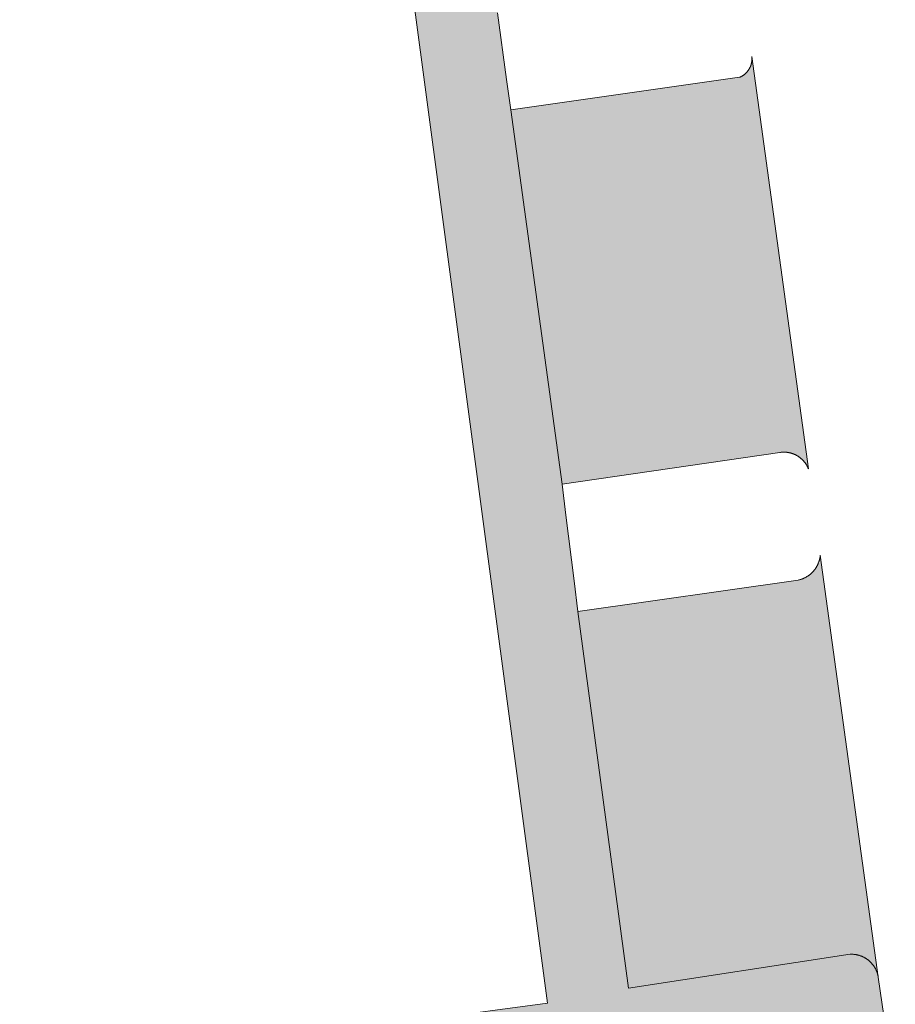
# Model space of a CAD drawing. Extents: x 97094 to 109644, y 463509 to 471969.
# Tile 153 of 256: x 102868 to 102886, y 468885 to 468905. Entities that reach past the tile are written whole.
import ezdxf

# ---------------------------------------------------------------- set-up
doc = ezdxf.new("R2010")
doc.units = 0
doc.layers.add('109 Onkruidbestrijding elementen', color=6, linetype='Continuous', lineweight=20, true_color=0xff00ff)

msp = doc.modelspace()

# ---------------------------------------------------------------- hatches: boundary and pattern name
at = {"layer": '109 Onkruidbestrijding elementen', "true_color": 0xff00ff}
for points in [[(102879.198, 468893.512), (102879.035, 468894.814), (102878.958, 468895.426), (102877.943, 468902.821), (102877.861, 468903.422), (102877.681, 468904.735), (102877.599, 468905.33), (102876.596, 468912.766), (102876.516, 468913.346), (102876.34, 468914.618), (102876.256, 468915.223), (102875.228, 468922.675), (102875.154, 468923.254), (102874.987, 468924.565), (102874.913, 468925.141), (102873.54, 468935.059), (102877.819, 468935.633), (102877.827, 468935.634), (102877.836, 468935.635), (102877.844, 468935.636), (102877.852, 468935.638), (102877.861, 468935.639), (102877.869, 468935.641), (102877.877, 468935.643), (102877.885, 468935.645), (102877.893, 468935.647), (102877.901, 468935.649), (102877.909, 468935.652), (102877.917, 468935.654), (102877.925, 468935.657), (102877.933, 468935.66), (102877.941, 468935.662), (102877.949, 468935.665), (102877.957, 468935.669), (102877.965, 468935.672), (102877.972, 468935.675), (102877.98, 468935.679), (102877.987, 468935.683), (102877.995, 468935.686), (102878.002, 468935.69), (102878.01, 468935.694), (102878.017, 468935.698), (102878.024, 468935.703), (102878.031, 468935.707), (102878.038, 468935.712), (102878.045, 468935.716), (102878.052, 468935.721), (102878.059, 468935.726), (102878.066, 468935.731), (102878.073, 468935.736), (102878.079, 468935.741), (102878.086, 468935.747), (102878.092, 468935.752), (102878.098, 468935.758), (102878.105, 468935.763), (102878.111, 468935.769), (102878.117, 468935.775), (102878.123, 468935.781), (102878.129, 468935.787), (102878.134, 468935.793), (102878.14, 468935.799), (102878.146, 468935.805), (102878.151, 468935.812), (102878.156, 468935.818), (102878.161, 468935.825), (102878.167, 468935.832), (102878.172, 468935.838), (102878.176, 468935.845), (102878.181, 468935.852), (102878.186, 468935.859), (102878.19, 468935.866), (102878.195, 468935.873), (102878.199, 468935.881), (102878.203, 468935.888), (102878.207, 468935.895), (102878.211, 468935.903), (102878.215, 468935.91), (102878.219, 468935.918), (102878.222, 468935.925), (102878.226, 468935.933), (102878.229, 468935.941), (102878.232, 468935.949), (102878.235, 468935.956), (102878.238, 468935.964), (102878.241, 468935.972), (102878.243, 468935.98), (102878.246, 468935.988), (102878.248, 468935.996), (102878.25, 468936.004), (102878.252, 468936.013), (102878.254, 468936.021), (102878.256, 468936.029), (102878.258, 468936.037), (102878.259, 468936.045), (102878.261, 468936.054), (102878.262, 468936.062), (102878.263, 468936.07), (102878.264, 468936.079), (102878.265, 468936.087), (102878.266, 468936.095), (102878.266, 468936.104), (102878.267, 468936.112), (102878.267, 468936.121), (102878.267, 468936.129), (102878.267, 468936.137), (102878.267, 468936.146), (102878.267, 468936.154), (102878.267, 468936.163), (102878.266, 468936.171), (102878.24, 468936.372), (102878.213, 468936.556), (102878.183, 468936.74), (102878.151, 468936.923), (102878.115, 468937.105), (102878.076, 468937.287), (102878.034, 468937.468), (102877.989, 468937.649), (102877.94, 468937.828), (102877.889, 468938.007), (102877.835, 468938.185), (102877.778, 468938.362), (102877.718, 468938.538), (102877.655, 468938.713), (102877.589, 468938.887), (102877.521, 468939.06), (102877.449, 468939.232), (102877.374, 468939.402), (102877.297, 468939.571), (102877.217, 468939.739), (102877.134, 468939.905), (102877.048, 468940.071), (102876.959, 468940.234), (102876.868, 468940.396), (102876.774, 468940.557), (102876.677, 468940.716), (102876.578, 468940.873), (102876.476, 468941.028), (102876.372, 468941.182), (102876.264, 468941.334), (102876.155, 468941.485), (102876.043, 468941.633), (102875.928, 468941.779), (102875.811, 468941.924), (102875.692, 468942.067), (102875.57, 468942.207), (102875.446, 468942.346), (102875.319, 468942.482), (102875.19, 468942.616), (102875.059, 468942.748), (102874.926, 468942.878), (102874.791, 468943.006), (102874.653, 468943.131), (102874.514, 468943.254), (102874.372, 468943.375), (102874.229, 468943.493), (102874.083, 468943.609), (102873.936, 468943.722), (102873.786, 468943.833), (102873.635, 468943.941), (102873.482, 468944.047), (102873.328, 468944.15), (102873.171, 468944.251), (102873.013, 468944.349), (102872.853, 468944.444), (102872.692, 468944.537), (102872.529, 468944.627), (102872.365, 468944.714), (102872.199, 468944.798), (102872.032, 468944.88), (102871.388, 468945.221), (102871.348, 468945.241), (102871.307, 468945.261), (102871.267, 468945.28), (102871.225, 468945.298), (102871.184, 468945.315), (102871.142, 468945.331), (102871.108, 468945.343), (102871.075, 468945.355), (102871.041, 468945.366), (102871.006, 468945.377), (102870.972, 468945.387), (102870.938, 468945.396), (102870.903, 468945.405), (102870.868, 468945.413), (102870.833, 468945.421), (102870.798, 468945.428), (102870.763, 468945.434), (102870.728, 468945.44), (102870.692, 468945.446), (102870.657, 468945.45), (102870.621, 468945.455), (102870.586, 468945.458), (102870.55, 468945.461), (102870.514, 468945.464), (102870.479, 468945.465), (102870.443, 468945.467), (102870.407, 468945.467), (102870.371, 468945.467), (102870.335, 468945.467), (102870.3, 468945.465), (102870.264, 468945.464), (102870.228, 468945.461), (102870.193, 468945.458), (102870.157, 468945.455), (102870.121, 468945.451), (102870.086, 468945.446), (102870.051, 468945.44), (102870.015, 468945.435), (102869.98, 468945.428), (102869.945, 468945.421), (102869.91, 468945.413), (102869.875, 468945.405), (102869.841, 468945.396), (102869.806, 468945.387), (102869.772, 468945.377), (102869.738, 468945.366), (102869.704, 468945.355), (102869.67, 468945.343), (102869.636, 468945.331), (102869.603, 468945.318), (102869.57, 468945.305), (102869.537, 468945.291), (102869.504, 468945.277), (102869.471, 468945.262), (102869.439, 468945.246), (102869.407, 468945.23), (102869.376, 468945.213), (102869.344, 468945.196), (102869.313, 468945.179), (102869.282, 468945.16), (102869.252, 468945.142), (102869.221, 468945.122), (102869.192, 468945.103), (102869.162, 468945.083), (102869.133, 468945.062), (102869.104, 468945.041), (102869.075, 468945.019), (102869.047, 468944.997), (102869.02, 468944.975), (102868.992, 468944.952), (102868.965, 468944.928), (102868.939, 468944.904), (102868.912, 468944.88), (102868.887, 468944.855), (102868.861, 468944.83), (102868.836, 468944.804), (102868.812, 468944.778), (102868.788, 468944.752), (102868.764, 468944.725), (102868.741, 468944.697), (102868.718, 468944.67), (102868.696, 468944.642), (102868.674, 468944.613), (102868.653, 468944.585), (102868.632, 468944.556), (102868.611, 468944.526), (102868.592, 468944.497), (102868.572, 468944.466), (102868.553, 468944.436), (102868.535, 468944.405), (102868.517, 468944.374), (102868.5, 468944.343), (102868.483, 468944.311), (102868.467, 468944.28), (102868.451, 468944.247), (102868.436, 468944.215), (102868.421, 468944.182), (102868.407, 468944.15), (102868.393, 468944.116), (102868.38, 468944.083), (102868.368, 468944.05), (102868.356, 468944.016), (102868.345, 468943.982), (102868.334, 468943.948), (102868.324, 468943.913), (102868.314, 468943.879), (102868.305, 468943.844), (102868.297, 468943.81), (102868.289, 468943.775), (102868.281, 468943.74), (102868.275, 468943.705), (102868.269, 468943.669), (102868.263, 468943.634), (102868.258, 468943.597), (102868.253, 468943.56), (102868.249, 468943.523), (102868.246, 468943.486), (102868.244, 468943.448), (102868.242, 468943.411), (102868.24, 468943.374), (102868.24, 468943.337), (102868.24, 468943.299), (102868.24, 468943.262), (102868.242, 468943.225), (102868.244, 468943.187), (102868.246, 468943.15), (102868.249, 468943.113), (102868.253, 468943.076), (102868.258, 468943.039), (102868.263, 468943.002), (102868.269, 468942.965), (102868.275, 468942.928), (102869.748, 468932.468), (102872.304, 468932.81), (102878.672, 468885.171), (102876.308, 468884.855), (102876.719, 468881.915), (102881.609, 468882.62), (102882.156, 468878.484), (102882.159, 468878.477), (102882.162, 468878.471), (102882.165, 468878.464), (102882.168, 468878.457), (102882.172, 468878.451), (102882.175, 468878.444), (102882.179, 468878.438), (102882.182, 468878.432), (102882.186, 468878.425), (102882.19, 468878.419), (102882.194, 468878.413), (102882.198, 468878.407), (102882.202, 468878.401), (102882.206, 468878.395), (102882.211, 468878.389), (102882.215, 468878.383), (102882.22, 468878.377), (102882.224, 468878.372), (102882.229, 468878.366), (102882.234, 468878.361), (102882.239, 468878.355), (102882.244, 468878.35), (102882.249, 468878.345), (102882.254, 468878.34), (102882.26, 468878.335), (102882.265, 468878.33), (102882.27, 468878.325), (102882.276, 468878.32), (102882.282, 468878.315), (102882.287, 468878.31), (102882.293, 468878.306), (102882.299, 468878.301), (102882.305, 468878.297), (102882.311, 468878.293), (102882.317, 468878.289), (102882.323, 468878.285), (102882.329, 468878.281), (102882.335, 468878.277), (102882.342, 468878.273), (102882.348, 468878.27), (102882.354, 468878.266), (102882.361, 468878.263), (102882.367, 468878.259), (102882.374, 468878.256), (102882.381, 468878.253), (102882.387, 468878.25), (102882.394, 468878.247), (102882.401, 468878.244), (102882.408, 468878.242), (102882.415, 468878.239), (102882.422, 468878.237), (102882.429, 468878.235), (102882.436, 468878.232), (102882.443, 468878.23), (102882.45, 468878.228), (102882.457, 468878.227), (102882.464, 468878.225), (102882.471, 468878.223), (102882.478, 468878.222), (102882.485, 468878.22), (102882.493, 468878.219), (102882.5, 468878.218), (102882.507, 468878.217), (102882.514, 468878.216), (102882.522, 468878.215), (102882.529, 468878.215), (102882.536, 468878.214), (102882.544, 468878.214), (102882.551, 468878.214), (102882.558, 468878.213), (102882.566, 468878.213), (102882.573, 468878.213), (102882.58, 468878.214), (102882.588, 468878.214), (102882.595, 468878.214), (102882.602, 468878.215), (102882.609, 468878.216), (102882.617, 468878.216), (102882.624, 468878.217), (102882.631, 468878.218), (102882.638, 468878.22), (102882.646, 468878.221), (102882.653, 468878.222), (102882.66, 468878.224), (102882.667, 468878.226), (102882.674, 468878.227), (102882.681, 468878.229), (102882.688, 468878.231), (102882.695, 468878.233), (102882.702, 468878.236), (102882.709, 468878.238), (102882.716, 468878.24), (102882.723, 468878.243), (102882.73, 468878.246), (102882.737, 468878.248), (102882.743, 468878.251), (102882.75, 468878.254), (102882.757, 468878.258), (102882.763, 468878.261), (102882.77, 468878.264), (102882.776, 468878.268), (102882.783, 468878.271), (102882.789, 468878.275), (102882.795, 468878.279), (102882.802, 468878.282), (102882.808, 468878.286), (102882.814, 468878.291), (102882.82, 468878.295), (102882.826, 468878.299), (102882.832, 468878.303), (102882.837, 468878.308), (102882.843, 468878.312), (102882.849, 468878.317), (102882.854, 468878.322), (102882.86, 468878.327), (102882.865, 468878.332), (102882.871, 468878.337), (102882.876, 468878.342), (102882.881, 468878.347), (102882.959, 468878.393), (102883.035, 468878.441), (102883.111, 468878.489), (102883.186, 468878.539), (102883.261, 468878.591), (102883.334, 468878.643), (102883.407, 468878.697), (102883.478, 468878.752), (102883.549, 468878.808), (102883.619, 468878.866), (102883.688, 468878.924), (102883.755, 468878.984), (102883.822, 468879.044), (102883.888, 468879.106), (102883.952, 468879.169), (102884.016, 468879.233), (102884.079, 468879.299), (102884.14, 468879.365), (102884.2, 468879.432), (102884.259, 468879.5), (102884.317, 468879.569), (102884.374, 468879.639), (102884.43, 468879.711), (102884.484, 468879.783), (102884.538, 468879.855), (102884.59, 468879.929), (102884.64, 468880.004), (102884.69, 468880.079), (102884.738, 468880.156), (102884.785, 468880.233), (102884.83, 468880.311), (102884.875, 468880.39), (102884.918, 468880.469), (102884.959, 468880.549), (102885, 468880.63), (102885.039, 468880.711), (102885.076, 468880.793), (102885.112, 468880.876), (102885.147, 468880.959), (102885.18, 468881.043), (102885.212, 468881.128), (102885.243, 468881.213), (102885.272, 468881.298), (102885.3, 468881.384), (102885.326, 468881.471), (102885.35, 468881.557), (102885.374, 468881.645), (102885.396, 468881.732), (102885.416, 468881.82), (102885.435, 468881.908), (102885.452, 468881.997), (102885.468, 468882.086), (102885.482, 468882.175), (102885.495, 468882.264), (102885.507, 468882.354), (102885.516, 468882.444), (102885.525, 468882.534), (102885.532, 468882.624), (102885.537, 468882.714), (102885.541, 468882.804), (102885.543, 468882.894), (102885.544, 468882.984), (102885.543, 468883.075), (102885.541, 468883.165), (102885.537, 468883.255), (102885.532, 468883.345), (102885.525, 468883.435), (102885.517, 468883.525), (102885.507, 468883.615), (102885.208, 468885.684), (102885.206, 468885.693), (102885.205, 468885.702), (102885.203, 468885.711), (102885.201, 468885.719), (102885.199, 468885.728), (102885.197, 468885.737), (102885.194, 468885.746), (102885.192, 468885.754), (102885.189, 468885.763), (102885.186, 468885.771), (102885.183, 468885.78), (102885.18, 468885.788), (102885.177, 468885.797), (102885.173, 468885.805), (102885.17, 468885.814), (102885.166, 468885.822), (102885.162, 468885.83), (102885.158, 468885.838), (102885.154, 468885.846), (102885.15, 468885.854), (102885.146, 468885.862), (102885.141, 468885.87), (102885.137, 468885.878), (102885.132, 468885.885), (102885.127, 468885.893), (102885.122, 468885.9), (102885.117, 468885.908), (102885.112, 468885.915), (102885.106, 468885.922), (102885.101, 468885.93), (102885.095, 468885.937), (102885.089, 468885.944), (102885.083, 468885.95), (102885.078, 468885.957), (102885.071, 468885.964), (102885.065, 468885.97), (102885.059, 468885.977), (102885.053, 468885.983), (102885.046, 468885.99), (102885.039, 468885.996), (102885.033, 468886.002), (102885.026, 468886.008), (102885.019, 468886.013), (102885.012, 468886.019), (102885.005, 468886.025), (102884.998, 468886.03), (102884.991, 468886.036), (102884.983, 468886.041), (102884.976, 468886.046), (102884.968, 468886.051), (102884.961, 468886.056), (102884.953, 468886.06), (102884.945, 468886.065), (102884.937, 468886.069), (102884.929, 468886.074), (102884.921, 468886.078), (102884.913, 468886.082), (102884.905, 468886.086), (102884.897, 468886.09), (102884.889, 468886.093), (102884.88, 468886.097), (102884.872, 468886.1), (102884.864, 468886.103), (102884.855, 468886.106), (102884.847, 468886.109), (102884.838, 468886.112), (102884.829, 468886.115), (102884.821, 468886.117), (102884.812, 468886.12), (102884.803, 468886.122), (102884.794, 468886.124), (102884.786, 468886.126), (102884.777, 468886.128), (102884.768, 468886.129), (102884.759, 468886.131), (102884.75, 468886.132), (102884.741, 468886.133), (102884.732, 468886.134), (102884.723, 468886.135), (102884.714, 468886.136), (102884.705, 468886.137), (102884.696, 468886.137), (102884.687, 468886.137), (102884.678, 468886.138), (102884.669, 468886.137), (102884.66, 468886.137), (102884.651, 468886.137), (102880.269, 468885.466), (102879.273, 468892.91), (102879.198, 468893.512)], [(102883.259, 468896.05), (102883.268, 468896.051), (102883.276, 468896.052), (102883.285, 468896.054), (102883.293, 468896.054), (102883.302, 468896.055), (102883.31, 468896.056), (102883.319, 468896.056), (102883.328, 468896.057), (102883.336, 468896.057), (102883.345, 468896.057), (102883.354, 468896.057), (102883.362, 468896.056), (102883.371, 468896.056), (102883.379, 468896.055), (102883.388, 468896.055), (102883.397, 468896.054), (102883.405, 468896.053), (102883.414, 468896.052), (102883.422, 468896.051), (102883.431, 468896.049), (102883.439, 468896.048), (102883.448, 468896.046), (102883.456, 468896.044), (102883.465, 468896.042), (102883.473, 468896.04), (102883.481, 468896.038), (102883.49, 468896.036), (102883.498, 468896.033), (102883.506, 468896.03), (102883.514, 468896.028), (102883.522, 468896.025), (102883.531, 468896.022), (102883.539, 468896.018), (102883.547, 468896.015), (102883.554, 468896.012), (102883.562, 468896.008), (102883.57, 468896.004), (102883.578, 468896.001), (102883.585, 468895.997), (102883.593, 468895.992), (102883.601, 468895.988), (102883.608, 468895.984), (102883.615, 468895.979), (102883.623, 468895.975), (102883.63, 468895.97), (102883.637, 468895.965), (102883.644, 468895.96), (102883.651, 468895.955), (102883.658, 468895.95), (102883.665, 468895.945), (102883.672, 468895.939), (102883.678, 468895.934), (102883.685, 468895.928), (102883.691, 468895.922), (102883.698, 468895.917), (102883.704, 468895.911), (102883.71, 468895.905), (102883.716, 468895.898), (102883.722, 468895.892), (102883.728, 468895.886), (102883.734, 468895.879), (102883.739, 468895.873), (102883.745, 468895.866), (102883.75, 468895.859), (102883.755, 468895.853), (102883.761, 468895.846), (102883.766, 468895.839), (102883.771, 468895.832), (102883.776, 468895.824), (102883.78, 468895.817), (102883.785, 468895.81), (102883.789, 468895.803), (102883.794, 468895.795), (102883.798, 468895.788), (102883.802, 468895.78), (102883.806, 468895.772), (102883.81, 468895.765), (102883.813, 468895.757), (102883.817, 468895.749), (102883.82, 468895.741), (102883.824, 468895.733), (102883.827, 468895.725), (102882.707, 468903.871), (102882.708, 468903.864), (102882.708, 468903.858), (102882.709, 468903.851), (102882.709, 468903.845), (102882.71, 468903.838), (102882.71, 468903.832), (102882.71, 468903.825), (102882.71, 468903.819), (102882.71, 468903.812), (102882.709, 468903.806), (102882.709, 468903.799), (102882.709, 468903.793), (102882.708, 468903.786), (102882.707, 468903.78), (102882.707, 468903.773), (102882.706, 468903.767), (102882.705, 468903.76), (102882.704, 468903.754), (102882.702, 468903.747), (102882.701, 468903.741), (102882.699, 468903.735), (102882.698, 468903.728), (102882.696, 468903.722), (102882.695, 468903.716), (102882.693, 468903.709), (102882.691, 468903.703), (102882.689, 468903.697), (102882.686, 468903.691), (102882.684, 468903.685), (102882.682, 468903.678), (102882.679, 468903.672), (102882.677, 468903.666), (102882.674, 468903.66), (102882.671, 468903.655), (102882.668, 468903.649), (102882.665, 468903.643), (102882.662, 468903.637), (102882.659, 468903.631), (102882.656, 468903.626), (102882.652, 468903.62), (102882.649, 468903.615), (102882.645, 468903.609), (102882.642, 468903.604), (102882.638, 468903.598), (102882.634, 468903.593), (102882.63, 468903.588), (102882.626, 468903.582), (102882.622, 468903.577), (102882.618, 468903.572), (102882.614, 468903.567), (102882.609, 468903.562), (102882.605, 468903.558), (102882.601, 468903.553), (102882.596, 468903.548), (102882.591, 468903.544), (102882.587, 468903.539), (102882.582, 468903.535), (102882.577, 468903.53), (102882.572, 468903.526), (102882.567, 468903.522), (102882.562, 468903.518), (102882.557, 468903.514), (102882.551, 468903.51), (102882.546, 468903.506), (102882.541, 468903.502), (102882.535, 468903.499), (102882.53, 468903.495), (102882.524, 468903.492), (102882.519, 468903.488), (102882.513, 468903.485), (102882.507, 468903.482), (102882.502, 468903.479), (102882.496, 468903.476), (102882.49, 468903.473), (102882.484, 468903.47), (102882.478, 468903.467), (102882.472, 468903.465), (102882.466, 468903.462), (102877.943, 468902.821), (102878.958, 468895.426), (102883.259, 468896.05)], [(102884.061, 468894.024), (102884.06, 468894.015), (102884.059, 468894.006), (102884.058, 468893.996), (102884.057, 468893.987), (102884.055, 468893.978), (102884.053, 468893.969), (102884.052, 468893.96), (102884.05, 468893.951), (102884.048, 468893.941), (102884.045, 468893.932), (102884.043, 468893.923), (102884.04, 468893.915), (102884.038, 468893.906), (102884.035, 468893.897), (102884.032, 468893.888), (102884.029, 468893.879), (102884.025, 468893.871), (102884.022, 468893.862), (102884.018, 468893.853), (102884.015, 468893.845), (102884.011, 468893.836), (102884.007, 468893.828), (102884.003, 468893.82), (102883.998, 468893.811), (102883.994, 468893.803), (102883.989, 468893.795), (102883.985, 468893.787), (102883.98, 468893.779), (102883.975, 468893.771), (102883.97, 468893.764), (102883.965, 468893.756), (102883.959, 468893.748), (102883.954, 468893.741), (102883.948, 468893.733), (102883.943, 468893.726), (102883.937, 468893.719), (102883.931, 468893.712), (102883.925, 468893.705), (102883.918, 468893.698), (102883.912, 468893.691), (102883.906, 468893.684), (102883.899, 468893.678), (102883.892, 468893.671), (102883.886, 468893.665), (102883.879, 468893.658), (102883.872, 468893.652), (102883.865, 468893.646), (102883.858, 468893.64), (102883.85, 468893.635), (102883.843, 468893.629), (102883.836, 468893.623), (102883.828, 468893.618), (102883.82, 468893.613), (102883.813, 468893.607), (102883.805, 468893.602), (102883.797, 468893.597), (102883.789, 468893.593), (102883.781, 468893.588), (102883.773, 468893.584), (102883.765, 468893.579), (102883.756, 468893.575), (102883.748, 468893.571), (102883.739, 468893.567), (102883.731, 468893.563), (102883.722, 468893.56), (102883.714, 468893.556), (102883.705, 468893.553), (102883.696, 468893.549), (102883.688, 468893.546), (102883.679, 468893.543), (102883.67, 468893.541), (102883.661, 468893.538), (102883.652, 468893.536), (102883.643, 468893.533), (102883.634, 468893.531), (102883.625, 468893.529), (102879.273, 468892.91), (102880.269, 468885.466), (102884.651, 468886.137), (102884.66, 468886.137), (102884.669, 468886.137), (102884.678, 468886.138), (102884.687, 468886.137), (102884.696, 468886.137), (102884.705, 468886.137), (102884.714, 468886.136), (102884.723, 468886.135), (102884.732, 468886.134), (102884.741, 468886.133), (102884.75, 468886.132), (102884.759, 468886.131), (102884.768, 468886.129), (102884.777, 468886.128), (102884.786, 468886.126), (102884.794, 468886.124), (102884.803, 468886.122), (102884.812, 468886.12), (102884.821, 468886.117), (102884.829, 468886.115), (102884.838, 468886.112), (102884.847, 468886.109), (102884.855, 468886.106), (102884.864, 468886.103), (102884.872, 468886.1), (102884.88, 468886.097), (102884.889, 468886.093), (102884.897, 468886.09), (102884.905, 468886.086), (102884.913, 468886.082), (102884.921, 468886.078), (102884.929, 468886.074), (102884.937, 468886.069), (102884.945, 468886.065), (102884.953, 468886.06), (102884.961, 468886.056), (102884.968, 468886.051), (102884.976, 468886.046), (102884.983, 468886.041), (102884.991, 468886.036), (102884.998, 468886.03), (102885.005, 468886.025), (102885.012, 468886.019), (102885.019, 468886.013), (102885.026, 468886.008), (102885.033, 468886.002), (102885.039, 468885.996), (102885.046, 468885.99), (102885.053, 468885.983), (102885.059, 468885.977), (102885.065, 468885.97), (102885.071, 468885.964), (102885.078, 468885.957), (102885.083, 468885.95), (102885.089, 468885.944), (102885.095, 468885.937), (102885.101, 468885.93), (102885.106, 468885.922), (102885.112, 468885.915), (102885.117, 468885.908), (102885.122, 468885.9), (102885.127, 468885.893), (102885.132, 468885.885), (102885.137, 468885.878), (102885.141, 468885.87), (102885.146, 468885.862), (102885.15, 468885.854), (102885.154, 468885.846), (102885.158, 468885.838), (102885.162, 468885.83), (102885.166, 468885.822), (102885.17, 468885.814), (102885.173, 468885.805), (102885.177, 468885.797), (102885.18, 468885.788), (102885.183, 468885.78), (102885.186, 468885.771), (102885.189, 468885.763), (102885.192, 468885.754), (102885.194, 468885.746), (102885.197, 468885.737), (102885.199, 468885.728), (102885.201, 468885.719), (102885.203, 468885.711), (102885.205, 468885.702), (102885.206, 468885.693), (102885.208, 468885.684), (102884.061, 468894.024)]]:
    msp.add_hatch(color=6, dxfattribs=at).paths.add_polyline_path(points)

# ---------------------------------------------------------------- linework, layer by layer
at = {"layer": '109 Onkruidbestrijding elementen', "color": 3, "true_color": 0x00ff00}
for points in [[(102872.304, 468932.81), (102878.672, 468885.171), (102876.308, 468884.855)], [(102885.507, 468883.615), (102885.208, 468885.684), (102885.206, 468885.693), (102885.205, 468885.702), (102885.203, 468885.711), (102885.201, 468885.719), (102885.199, 468885.728), (102885.197, 468885.737), (102885.194, 468885.746), (102885.192, 468885.754), (102885.189, 468885.763), (102885.186, 468885.771), (102885.183, 468885.78), (102885.18, 468885.788), (102885.177, 468885.797), (102885.173, 468885.805), (102885.17, 468885.814), (102885.166, 468885.822), (102885.162, 468885.83), (102885.158, 468885.838), (102885.154, 468885.846), (102885.15, 468885.854), (102885.146, 468885.862), (102885.141, 468885.87), (102885.137, 468885.878), (102885.132, 468885.885), (102885.127, 468885.893), (102885.122, 468885.9), (102885.117, 468885.908), (102885.112, 468885.915), (102885.106, 468885.922), (102885.101, 468885.93), (102885.095, 468885.937), (102885.089, 468885.944), (102885.083, 468885.95), (102885.078, 468885.957), (102885.071, 468885.964), (102885.065, 468885.97), (102885.059, 468885.977), (102885.053, 468885.983), (102885.046, 468885.99), (102885.039, 468885.996), (102885.033, 468886.002), (102885.026, 468886.008), (102885.019, 468886.013), (102885.012, 468886.019), (102885.005, 468886.025), (102884.998, 468886.03), (102884.991, 468886.036), (102884.983, 468886.041), (102884.976, 468886.046), (102884.968, 468886.051), (102884.961, 468886.056), (102884.953, 468886.06), (102884.945, 468886.065), (102884.937, 468886.069), (102884.929, 468886.074), (102884.921, 468886.078), (102884.913, 468886.082), (102884.905, 468886.086), (102884.897, 468886.09), (102884.889, 468886.093), (102884.88, 468886.097), (102884.872, 468886.1), (102884.864, 468886.103), (102884.855, 468886.106), (102884.847, 468886.109), (102884.838, 468886.112), (102884.829, 468886.115), (102884.821, 468886.117), (102884.812, 468886.12), (102884.803, 468886.122), (102884.794, 468886.124), (102884.786, 468886.126), (102884.777, 468886.128), (102884.768, 468886.129), (102884.759, 468886.131), (102884.75, 468886.132), (102884.741, 468886.133), (102884.732, 468886.134), (102884.723, 468886.135), (102884.714, 468886.136), (102884.705, 468886.137), (102884.696, 468886.137), (102884.687, 468886.137), (102884.678, 468886.138), (102884.669, 468886.137), (102884.66, 468886.137), (102884.651, 468886.137), (102880.269, 468885.466), (102879.273, 468892.91), (102879.198, 468893.512), (102879.198, 468893.512), (102879.035, 468894.814), (102878.958, 468895.426), (102877.943, 468902.821), (102877.861, 468903.422), (102877.681, 468904.735)]]:
    msp.add_lwpolyline(points, dxfattribs=at)
for points in [[(102883.259, 468896.05), (102883.268, 468896.051), (102883.276, 468896.052), (102883.285, 468896.054), (102883.293, 468896.054), (102883.302, 468896.055), (102883.31, 468896.056), (102883.319, 468896.056), (102883.328, 468896.057), (102883.336, 468896.057), (102883.345, 468896.057), (102883.354, 468896.057), (102883.362, 468896.056), (102883.371, 468896.056), (102883.379, 468896.055), (102883.388, 468896.055), (102883.397, 468896.054), (102883.405, 468896.053), (102883.414, 468896.052), (102883.422, 468896.051), (102883.431, 468896.049), (102883.439, 468896.048), (102883.448, 468896.046), (102883.456, 468896.044), (102883.465, 468896.042), (102883.473, 468896.04), (102883.481, 468896.038), (102883.49, 468896.036), (102883.498, 468896.033), (102883.506, 468896.03), (102883.514, 468896.028), (102883.522, 468896.025), (102883.531, 468896.022), (102883.539, 468896.018), (102883.547, 468896.015), (102883.554, 468896.012), (102883.562, 468896.008), (102883.57, 468896.004), (102883.578, 468896.001), (102883.585, 468895.997), (102883.593, 468895.992), (102883.601, 468895.988), (102883.608, 468895.984), (102883.615, 468895.979), (102883.623, 468895.975), (102883.63, 468895.97), (102883.637, 468895.965), (102883.644, 468895.96), (102883.651, 468895.955), (102883.658, 468895.95), (102883.665, 468895.945), (102883.672, 468895.939), (102883.678, 468895.934), (102883.685, 468895.928), (102883.691, 468895.922), (102883.698, 468895.917), (102883.704, 468895.911), (102883.71, 468895.905), (102883.716, 468895.898), (102883.722, 468895.892), (102883.728, 468895.886), (102883.734, 468895.879), (102883.739, 468895.873), (102883.745, 468895.866), (102883.75, 468895.859), (102883.755, 468895.853), (102883.761, 468895.846), (102883.766, 468895.839), (102883.771, 468895.832), (102883.776, 468895.824), (102883.78, 468895.817), (102883.785, 468895.81), (102883.789, 468895.803), (102883.794, 468895.795), (102883.798, 468895.788), (102883.802, 468895.78), (102883.806, 468895.772), (102883.81, 468895.765), (102883.813, 468895.757), (102883.817, 468895.749), (102883.82, 468895.741), (102883.824, 468895.733), (102883.827, 468895.725), (102882.707, 468903.871), (102882.708, 468903.864), (102882.708, 468903.858), (102882.709, 468903.851), (102882.709, 468903.845), (102882.71, 468903.838), (102882.71, 468903.832), (102882.71, 468903.825), (102882.71, 468903.819), (102882.71, 468903.812), (102882.709, 468903.806), (102882.709, 468903.799), (102882.709, 468903.793), (102882.708, 468903.786), (102882.707, 468903.78), (102882.707, 468903.773), (102882.706, 468903.767), (102882.705, 468903.76), (102882.704, 468903.754), (102882.702, 468903.747), (102882.701, 468903.741), (102882.699, 468903.735), (102882.698, 468903.728), (102882.696, 468903.722), (102882.695, 468903.716), (102882.693, 468903.709), (102882.691, 468903.703), (102882.689, 468903.697), (102882.686, 468903.691), (102882.684, 468903.685), (102882.682, 468903.678), (102882.679, 468903.672), (102882.677, 468903.666), (102882.674, 468903.66), (102882.671, 468903.655), (102882.668, 468903.649), (102882.665, 468903.643), (102882.662, 468903.637), (102882.659, 468903.631), (102882.656, 468903.626), (102882.652, 468903.62), (102882.649, 468903.615), (102882.645, 468903.609), (102882.642, 468903.604), (102882.638, 468903.598), (102882.634, 468903.593), (102882.63, 468903.588), (102882.626, 468903.582), (102882.622, 468903.577), (102882.618, 468903.572), (102882.614, 468903.567), (102882.609, 468903.562), (102882.605, 468903.558), (102882.601, 468903.553), (102882.596, 468903.548), (102882.591, 468903.544), (102882.587, 468903.539), (102882.582, 468903.535), (102882.577, 468903.53), (102882.572, 468903.526), (102882.567, 468903.522), (102882.562, 468903.518), (102882.557, 468903.514), (102882.551, 468903.51), (102882.546, 468903.506), (102882.541, 468903.502), (102882.535, 468903.499), (102882.53, 468903.495), (102882.524, 468903.492), (102882.519, 468903.488), (102882.513, 468903.485), (102882.507, 468903.482), (102882.502, 468903.479), (102882.496, 468903.476), (102882.49, 468903.473), (102882.484, 468903.47), (102882.478, 468903.467), (102882.472, 468903.465), (102882.466, 468903.462), (102877.943, 468902.821), (102878.958, 468895.426), (102883.259, 468896.05)], [(102884.061, 468894.024), (102884.06, 468894.015), (102884.059, 468894.006), (102884.058, 468893.996), (102884.057, 468893.987), (102884.055, 468893.978), (102884.053, 468893.969), (102884.052, 468893.96), (102884.05, 468893.951), (102884.048, 468893.941), (102884.045, 468893.932), (102884.043, 468893.923), (102884.04, 468893.915), (102884.038, 468893.906), (102884.035, 468893.897), (102884.032, 468893.888), (102884.029, 468893.879), (102884.025, 468893.871), (102884.022, 468893.862), (102884.018, 468893.853), (102884.015, 468893.845), (102884.011, 468893.836), (102884.007, 468893.828), (102884.003, 468893.82), (102883.998, 468893.811), (102883.994, 468893.803), (102883.989, 468893.795), (102883.985, 468893.787), (102883.98, 468893.779), (102883.975, 468893.771), (102883.97, 468893.764), (102883.965, 468893.756), (102883.959, 468893.748), (102883.954, 468893.741), (102883.948, 468893.733), (102883.943, 468893.726), (102883.937, 468893.719), (102883.931, 468893.712), (102883.925, 468893.705), (102883.918, 468893.698), (102883.912, 468893.691), (102883.906, 468893.684), (102883.899, 468893.678), (102883.892, 468893.671), (102883.886, 468893.665), (102883.879, 468893.658), (102883.872, 468893.652), (102883.865, 468893.646), (102883.858, 468893.64), (102883.85, 468893.635), (102883.843, 468893.629), (102883.836, 468893.623), (102883.828, 468893.618), (102883.82, 468893.613), (102883.813, 468893.607), (102883.805, 468893.602), (102883.797, 468893.597), (102883.789, 468893.593), (102883.781, 468893.588), (102883.773, 468893.584), (102883.765, 468893.579), (102883.756, 468893.575), (102883.748, 468893.571), (102883.739, 468893.567), (102883.731, 468893.563), (102883.722, 468893.56), (102883.714, 468893.556), (102883.705, 468893.553), (102883.696, 468893.549), (102883.688, 468893.546), (102883.679, 468893.543), (102883.67, 468893.541), (102883.661, 468893.538), (102883.652, 468893.536), (102883.643, 468893.533), (102883.634, 468893.531), (102883.625, 468893.529), (102879.273, 468892.91), (102880.269, 468885.466), (102884.651, 468886.137), (102884.66, 468886.137), (102884.669, 468886.137), (102884.678, 468886.138), (102884.687, 468886.137), (102884.696, 468886.137), (102884.705, 468886.137), (102884.714, 468886.136), (102884.723, 468886.135), (102884.732, 468886.134), (102884.741, 468886.133), (102884.75, 468886.132), (102884.759, 468886.131), (102884.768, 468886.129), (102884.777, 468886.128), (102884.786, 468886.126), (102884.794, 468886.124), (102884.803, 468886.122), (102884.812, 468886.12), (102884.821, 468886.117), (102884.829, 468886.115), (102884.838, 468886.112), (102884.847, 468886.109), (102884.855, 468886.106), (102884.864, 468886.103), (102884.872, 468886.1), (102884.88, 468886.097), (102884.889, 468886.093), (102884.897, 468886.09), (102884.905, 468886.086), (102884.913, 468886.082), (102884.921, 468886.078), (102884.929, 468886.074), (102884.937, 468886.069), (102884.945, 468886.065), (102884.953, 468886.06), (102884.961, 468886.056), (102884.968, 468886.051), (102884.976, 468886.046), (102884.983, 468886.041), (102884.991, 468886.036), (102884.998, 468886.03), (102885.005, 468886.025), (102885.012, 468886.019), (102885.019, 468886.013), (102885.026, 468886.008), (102885.033, 468886.002), (102885.039, 468885.996), (102885.046, 468885.99), (102885.053, 468885.983), (102885.059, 468885.977), (102885.065, 468885.97), (102885.071, 468885.964), (102885.078, 468885.957), (102885.083, 468885.95), (102885.089, 468885.944), (102885.095, 468885.937), (102885.101, 468885.93), (102885.106, 468885.922), (102885.112, 468885.915), (102885.117, 468885.908), (102885.122, 468885.9), (102885.127, 468885.893), (102885.132, 468885.885), (102885.137, 468885.878), (102885.141, 468885.87), (102885.146, 468885.862), (102885.15, 468885.854), (102885.154, 468885.846), (102885.158, 468885.838), (102885.162, 468885.83), (102885.166, 468885.822), (102885.17, 468885.814), (102885.173, 468885.805), (102885.177, 468885.797), (102885.18, 468885.788), (102885.183, 468885.78), (102885.186, 468885.771), (102885.189, 468885.763), (102885.192, 468885.754), (102885.194, 468885.746), (102885.197, 468885.737), (102885.199, 468885.728), (102885.201, 468885.719), (102885.203, 468885.711), (102885.205, 468885.702), (102885.206, 468885.693), (102885.208, 468885.684), (102884.061, 468894.024)]]:
    msp.add_lwpolyline(points, close=True, dxfattribs=at)

doc.saveas('drawing.dxf')
